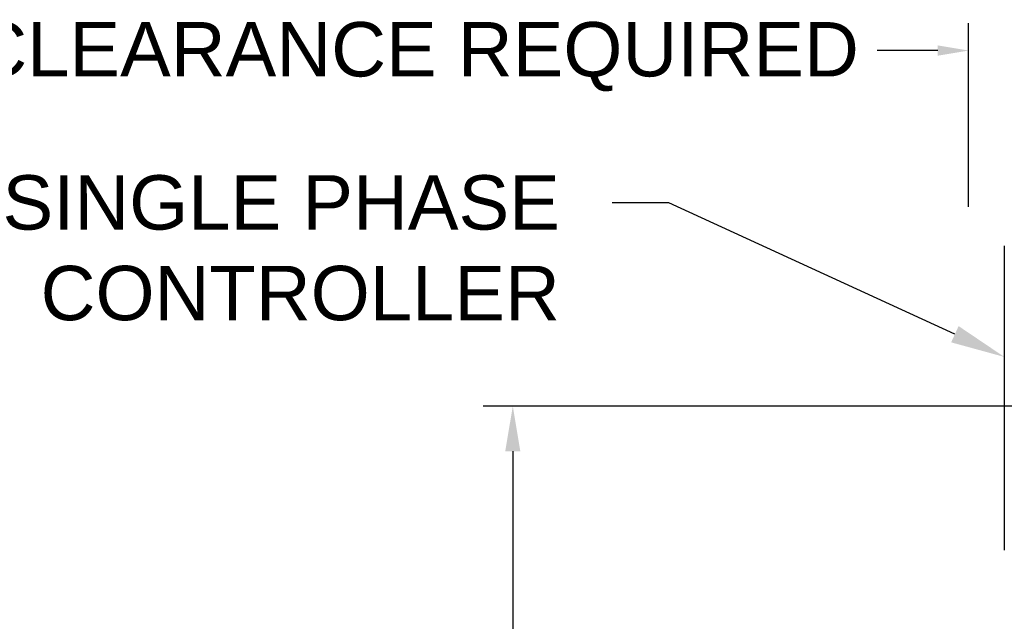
# Model space of a CAD drawing. Header units: inches. Extents: x 170 to 312, y 215 to 248.
# Tile 47 of 216: x 173.97 to 175.67, y 241.75 to 242.78. Entities that reach past the tile are written whole.
import ezdxf
from ezdxf import colors
from ezdxf.entities.mleader import LeaderData, LeaderLine
from ezdxf.math import Vec2, Vec3

# ---------------------------------------------------------------- set-up
doc = ezdxf.new("R2010")
doc.units = ezdxf.units.IN
doc.header["$LTSCALE"] = 0.25
doc.header["$MEASUREMENT"] = 0
doc.layers.add('ANNOTATIONS', color=1, linetype='Continuous')
doc.layers.add('STANDARD MOTOR LH', color=7, linetype='Continuous')
doc.styles.add('ARIAL', font='arial.ttf', dxfattribs={"height": 0.09375})

msp = doc.modelspace()

# ---------------------------------------------------------------- linework, layer by layer
at = {"layer": 'ANNOTATIONS'}
for p, q in [((175.60702, 242.45977), (175.60702, 242.77646)), ((175.55388, 242.72933), (175.44927, 242.72933)), ((175.82113, 242.11613), (174.77018, 242.11613)), ((174.82128, 242.03846), (174.82128, 241.23804))]:
    msp.add_line(p, q, dxfattribs=at)
for points in [[(175.55388, 242.73818), (175.55388, 242.72047), (175.60702, 242.72933)], [(174.83422, 242.03846), (174.80833, 242.03846), (174.82128, 242.11613)]]:
    msp.add_solid(points, dxfattribs=at)
at = {"layer": 'STANDARD MOTOR LH'}
msp.add_line((175.66846, 242.39231), (175.66846, 241.86778), dxfattribs=at)

# ---------------------------------------------------------------- texts
at = {"layer": 'ANNOTATIONS', "insert": (173.734, 242.71872), "char_height": 0.09375, "attachment_point": 4, "style": 'ARIAL'}
msp.add_mtext('3" CLEARANCE REQUIRED', dxfattribs=at)

# ---------------------------------------------------------------- leaders
at = {"layer": 'ANNOTATIONS'}
ml = msp.add_multileader_mtext('Standard', dxfattribs=at)
ml.set_content('SINGLE PHASE\\PCONTROLLER', color=256, style='ARIAL')
ml.set_leader_properties()
ml.build(insert=Vec2(0, 0))
ml.multileader.update_dxf_attribs({"dogleg_length": 0.36, "arrow_head_size": 0.09375})
ctx = ml.context
ctx.base_point, ctx.char_height, ctx.arrow_head_size, ctx.landing_gap_size, ctx.plane_origin = Vec3(173.86458, 242.46667), 0.09375, 0.09375, 0.09, Vec3(176.07439, 242.1697)
ctx.text_align_type = 2
notes = []
notes.append((ctx, [(0, (1, 1, 0), (175.0904, 242.46667), (-1, 0), 0.09796, [(0, [(175.66846, 242.20101)], 0, [])])]))
ctx.mtext.insert, ctx.mtext.alignment, ctx.mtext.flow_direction = Vec3(174.90244, 242.51434), 3, 5
for ctx, leaders in notes:
    for number, flags, end, landing, length, lines in leaders:
        leader = LeaderData()
        leader.index, (leader.has_last_leader_line, leader.has_dogleg_vector, leader.attachment_direction) = number, flags
        leader.last_leader_point, leader.dogleg_vector, leader.dogleg_length = Vec3(end), Vec3(landing), length
        for number, points, colour, breaks in lines:
            line = LeaderLine()
            line.index, line.vertices, line.color, line.breaks = number, Vec3.list(points), colors.encode_raw_color(colour), breaks
            leader.lines.append(line)
        ctx.leaders.append(leader)

doc.saveas('drawing.dxf')
